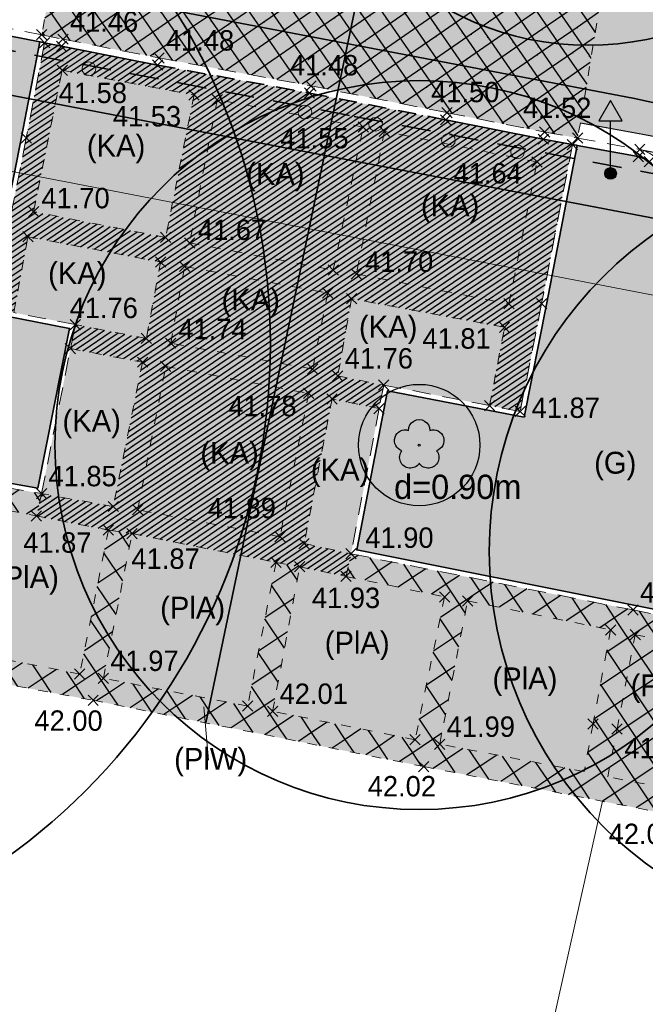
# Model space of a CAD drawing. Extents: x 353221 to 353633, y 5707812 to 5707954.
# Tile 12 of 35: x 353434 to 353447, y 5707860 to 5707880. Entities that reach past the tile are written whole.
import ezdxf

# ---------------------------------------------------------------- set-up
doc = ezdxf.new("R2010")
doc.units = 0
doc.header["$MEASUREMENT"] = 0
for name, pattern in [('LINE_LT_5', [1, 0.6, -0.4]), ('LINE_LT_6', [0.62, 0.37, -0.25]), ('LINE_LT_7', [0.45, 0.2, -0.25])]:
    doc.linetypes.add(name, pattern=pattern)
for name, color, linetype in [('ALK', 7, 'Continuous'), ('Beschriftung-Punkte', 7, 'Continuous'), ('Bordstein', 7, 'Continuous'), ('Bordstein_abgesenkt', 7, 'Continuous'), ('Bäume', 7, 'Continuous'), ('Einbauten', 7, 'Continuous'), ('Hinweistext_Baum', 7, 'Continuous'), ('Oberfläche', 7, 'Continuous'), ('Punkte_Geh- und Radweg', 7, 'Continuous'), ('Punkte_OK-Bordstein', 7, 'Continuous'), ('Punkte_UK-Bordstein', 7, 'Continuous'), ('Rinne', 7, 'Continuous'), ('Topographie', 7, 'Continuous'), ('Verkehrszeichen', 7, 'Continuous'), ('Vers-Fernwärme', 7, 'Continuous'), ('Vers-Gas', 7, 'Continuous'), ('ZL_Linien', 7, 'Continuous'), ('ZZF_Asphalt', 7, 'Continuous'), ('ZZF_Betongroßpflaster', 7, 'Continuous'), ('ZZF_Betonkleinpflaster', 7, 'Continuous'), ('ZZF_Betonplatten', 7, 'Continuous'), ('ZZF_Grünfläche', 7, 'Continuous'), ('ZZL_Zuweisungslinie Flächen', 7, 'Continuous')]:
    doc.layers.add(name, color=color, linetype=linetype)
doc.styles.add('2009', font='txt', dxfattribs={"height": 1})
doc.styles.add('2307', font='txt', dxfattribs={"height": 1})
doc.styles.add('59', font='txt', dxfattribs={"height": 1})

# ---------------------------------------------------------------- blocks, each defined once
blk = doc.blocks.new('609')
at = {"color": 7, "lineweight": 25, "true_color": 0xffffff}
for p, q in [((0, 0), (-0.53033, 0.53033)), ((-0.53033, -0.53033), (0.53033, 0.53033)), ((0, 0), (0.53033, -0.53033))]:
    blk.add_line(p, q, dxfattribs=at)
blk = doc.blocks.new('2150')
at = {"true_color": 0x000000}
h = blk.add_hatch(color=18, dxfattribs=at)
edge = h.paths.add_edge_path(flags=0)
edge.add_arc((0, 0), 0.375, 0, 360)
at = {"color": 7, "lineweight": 13, "true_color": 0xffffff}
blk.add_circle((0, 0), 0.375, dxfattribs=at)
blk = doc.blocks.new('90024')
at = {"color": 3, "lineweight": 25, "true_color": 0x00ff00}
blk.add_lwpolyline([(-0.440994, 0.606651, -1.005342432), (0.440994, 0.606651, -0.999998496), (0.713109, -0.232323, -1.043504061), (0, -0.75, -1.043504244), (-0.713109, -0.232323, -0.999998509), (-0.440994, 0.606651)], format="xyb", close=True, dxfattribs=at)
blk.add_circle((0, 0), 0.039, dxfattribs=at)
blk = doc.blocks.new('90012')
at = {"true_color": 0x000000}
blk.add_hatch(color=18, dxfattribs=at).paths.add_polyline_path([(0.962788, 4.332544), (-0.962788, 4.33254), (0, 6.000144)])
h = blk.add_hatch(color=18, dxfattribs=at)
edge = h.paths.add_edge_path(flags=0)
edge.add_arc((0, 0), 0.481396, 0, 360)
h = blk.add_hatch(color=18, dxfattribs=at)
edge = h.paths.add_edge_path(flags=0)
edge.add_arc((0, 0), 0.481396, 0, 360)
at = {"color": 7, "lineweight": 25, "true_color": 0xffffff}
for p, q in [((0, 6.000144), (-0.962788, 4.33254)), ((0, 6.000144), (-0.962788, 4.33254)), ((0.962788, 4.332544), (0, 6.000144)), ((0.962788, 4.332544), (0, 6.000144)), ((-0.962788, 4.33254), (0.962788, 4.332544)), ((-0.962788, 4.33254), (0.962788, 4.332544)), ((0, 0.481396), (0, 4.33254)), ((0, 0.481396), (0, 4.33254))]:
    blk.add_line(p, q, dxfattribs=at)
blk.add_circle((0, 0), 0.481396, dxfattribs=at)
blk.add_circle((0, 0), 0.481396, dxfattribs=at)

msp = doc.modelspace()

# ---------------------------------------------------------------- hatches: boundary and pattern name
at = {"layer": 'ZZF_Asphalt', "true_color": 0xffff78}
msp.add_hatch(color=51, dxfattribs=at).paths.add_polyline_path([(353515.998, 5707870.943), (353515.969, 5707870.785), (353514.214, 5707871.118), (353511.29, 5707871.667), (353509.518, 5707871.977), (353508.246, 5707872.242), (353505.305, 5707872.778), (353504.888, 5707872.871), (353502.77, 5707873.276), (353498.264, 5707874.113), (353497.211, 5707874.29), (353495.561, 5707874.63), (353491.644, 5707875.412), (353487.428, 5707876.157), (353485.592, 5707876.494), (353484.179, 5707876.85), (353481.838, 5707877.292), (353478.897, 5707877.862), (353477.406, 5707878.111), (353476.65, 5707878.28), (353473.431, 5707878.924), (353469.725, 5707879.603), (353467.828, 5707879.984), (353463.534, 5707880.821), (353460.286, 5707881.473), (353457.304, 5707882.042), (353454.451, 5707882.564), (353453.389, 5707882.752), (353452.417, 5707882.951), (353450.665, 5707883.328), (353446.495, 5707884.144), (353445.9, 5707880.854), (353445.416, 5707877.917), (353446.699, 5707877.682), (353450.94, 5707876.864), (353454.295, 5707876.227), (353455.8, 5707875.928), (353459.651, 5707875.166), (353466.48, 5707873.844), (353473.728, 5707872.437), (353481.856, 5707870.867), (353485.108, 5707870.236), (353489.506, 5707869.372), (353494.189, 5707868.45), (353495.02, 5707868.296), (353494.991, 5707868.138), (353499.941, 5707867.218), (353504.25, 5707866.404), (353509.963, 5707865.345), (353515.207, 5707864.458), (353519.367, 5707863.747), (353523.963, 5707862.973), (353524.807, 5707862.834), (353527.276, 5707862.425), (353528.135, 5707865.445), (353528.999, 5707868.996), (353530.137, 5707873.322), (353531.414, 5707879.283), (353527.93, 5707881.478, 0.024185), (353527.213, 5707879.224, 0.028069), (353526.992, 5707878.043, -0.043009), (353526.729, 5707876.824, -0.043371), (353526.109, 5707875.279, -0.0263), (353525.507, 5707874.315, -0.042352), (353524.505, 5707873.06, -0.053636), (353523.192, 5707871.957, -0.063956), (353521.348, 5707871.036, -0.061246), (353519.342, 5707870.617, -0.069201), (353517.143, 5707870.738)])
at = {"layer": 'ZZF_Betongroßpflaster', "true_color": 0xffafc8}
msp.add_hatch(color=231, dxfattribs=at).paths.add_polyline_path([(353434.386, 5707880.043), (353434.325, 5707879.729), (353434.763, 5707879.638), (353436.74, 5707879.252), (353439.867, 5707878.677), (353442.673, 5707878.125), (353444.681, 5707877.727), (353445.358, 5707877.603), (353445.416, 5707877.917), (353445.9, 5707880.854), (353446.495, 5707884.144), (353446.525, 5707884.301), (353444.495, 5707884.674), (353442.539, 5707885.042), (353439.546, 5707885.628), (353437.636, 5707885.969), (353435.533, 5707886.4), (353434.9, 5707882.885)])
at = {"layer": 'ZZF_Betongroßpflaster', "true_color": 0x00ff00}
h = msp.add_hatch(dxfattribs=at)
h.set_pattern_fill('STRATIS_AreaStyle_Complicate120', color=3, style=0, pattern_type=2)
h.set_pattern_definition([(-145.4193, (353434.325, 5707886.40014), (-0.09591, -0.521585), [0, 0, 1])])
h.paths.add_polyline_path([(353434.386, 5707880.043), (353434.325, 5707879.729), (353434.763, 5707879.638), (353436.74, 5707879.252), (353439.867, 5707878.677), (353442.673, 5707878.125), (353444.681, 5707877.727), (353445.358, 5707877.603), (353445.416, 5707877.917), (353445.9, 5707880.854), (353446.495, 5707884.144), (353446.525, 5707884.301), (353444.495, 5707884.674), (353442.539, 5707885.042), (353439.546, 5707885.628), (353437.636, 5707885.969), (353435.533, 5707886.4), (353434.9, 5707882.885)])
h = msp.add_hatch(dxfattribs=at)
h.set_pattern_fill('STRATIS_AreaStyle_Complicate121', color=3, style=0, pattern_type=2)
h.set_pattern_definition([(-55.4193, (353434.325, 5707886.40014), (0.521585, -0.09591), [0, 0, 1])])
h.paths.add_polyline_path([(353434.386, 5707880.043), (353434.325, 5707879.729), (353434.763, 5707879.638), (353436.74, 5707879.252), (353439.867, 5707878.677), (353442.673, 5707878.125), (353444.681, 5707877.727), (353445.358, 5707877.603), (353445.416, 5707877.917), (353445.9, 5707880.854), (353446.495, 5707884.144), (353446.525, 5707884.301), (353444.495, 5707884.674), (353442.539, 5707885.042), (353439.546, 5707885.628), (353437.636, 5707885.969), (353435.533, 5707886.4), (353434.9, 5707882.885)])
at = {"layer": 'ZZF_Betonkleinpflaster', "true_color": 0x000000}
h = msp.add_hatch(color=18, dxfattribs=at)
h.paths.add_polyline_path([(353435.7, 5707869.537), (353436.185, 5707869.464), (353439.151, 5707868.871), (353439.637, 5707868.78), (353440.593, 5707868.583), (353440.695, 5707869.048), (353439.729, 5707869.259), (353440.304, 5707872.236), (353441.273, 5707872.037), (353441.367, 5707872.521), (353440.421, 5707872.709), (353440.705, 5707874.296), (353443.854, 5707873.708), (353443.547, 5707872.099), (353444.177, 5707871.977), (353444.618, 5707874.195), (353445.253, 5707877.469), (353444.653, 5707877.58), (353442.644, 5707877.978), (353439.839, 5707878.53), (353436.712, 5707879.105), (353434.733, 5707879.491), (353434.385, 5707879.563), (353434.009, 5707877.605), (353433.544, 5707875.282), (353432.455, 5707875.535), (353432.309, 5707875.501), (353432.081, 5707874.572), (353432.05, 5707874.415), (353433.277, 5707874.153), (353433.267, 5707874.104), (353433.752, 5707874.01), (353434.043, 5707875.573), (353436.773, 5707875.052), (353436.479, 5707873.481), (353435.017, 5707873.765), (353434.918, 5707873.271), (353436.402, 5707872.991), (353435.798, 5707870.021), (353434.322, 5707870.286), (353434.217, 5707869.826)])
h.paths.add_polyline_path([(353437.462, 5707878.49), (353436.877, 5707875.557), (353434.159, 5707876.088), (353434.748, 5707878.997)])
at = {"layer": 'ZZF_Betonkleinpflaster', "true_color": 0xff0000}
h = msp.add_hatch(dxfattribs=at)
h.set_pattern_fill('STRATIS_AreaStyle_Complicate126', color=1, style=0, pattern_type=2)
h.set_pattern_definition([(34.02846, (353432.05, 5707879.56341), (0.0269155, 0.13883644), [0, 0, 1])])
h.paths.add_polyline_path([(353435.7, 5707869.537), (353436.185, 5707869.464), (353439.151, 5707868.871), (353439.637, 5707868.78), (353440.593, 5707868.583), (353440.695, 5707869.048), (353439.729, 5707869.259), (353440.304, 5707872.236), (353441.273, 5707872.037), (353441.367, 5707872.521), (353440.421, 5707872.709), (353440.705, 5707874.296), (353443.854, 5707873.708), (353443.547, 5707872.099), (353444.177, 5707871.977), (353444.618, 5707874.195), (353445.253, 5707877.469), (353444.653, 5707877.58), (353442.644, 5707877.978), (353439.839, 5707878.53), (353436.712, 5707879.105), (353434.733, 5707879.491), (353434.385, 5707879.563), (353434.009, 5707877.605), (353433.544, 5707875.282), (353432.455, 5707875.535), (353432.309, 5707875.501), (353432.081, 5707874.572), (353432.05, 5707874.415), (353433.277, 5707874.153), (353433.267, 5707874.104), (353433.752, 5707874.01), (353434.043, 5707875.573), (353436.773, 5707875.052), (353436.479, 5707873.481), (353435.017, 5707873.765), (353434.918, 5707873.271), (353436.402, 5707872.991), (353435.798, 5707870.021), (353434.322, 5707870.286), (353434.217, 5707869.826)])
h.paths.add_polyline_path([(353437.462, 5707878.49), (353436.877, 5707875.557), (353434.159, 5707876.088), (353434.748, 5707878.997)])
at = {"layer": 'ZZF_Betonkleinpflaster', "true_color": 0x7d7d7d}
for points in [[(353437.462, 5707878.49), (353436.877, 5707875.557), (353434.159, 5707876.088), (353434.748, 5707878.997)], [(353437.941, 5707878.392), (353437.37, 5707875.446), (353440.327, 5707874.887), (353440.945, 5707877.829)], [(353441.383, 5707877.739), (353440.805, 5707874.807), (353443.945, 5707874.192), (353444.524, 5707877.112)], [(353435.017, 5707873.765), (353433.752, 5707874.01), (353434.043, 5707875.573), (353436.773, 5707875.052), (353436.479, 5707873.481)], [(353436.982, 5707873.382), (353437.269, 5707874.96), (353440.214, 5707874.412), (353439.904, 5707872.85)], [(353441.367, 5707872.521), (353443.547, 5707872.099), (353443.854, 5707873.708), (353440.705, 5707874.296), (353440.421, 5707872.709)], [(353434.322, 5707870.286), (353434.918, 5707873.271), (353436.402, 5707872.991), (353435.798, 5707870.021)], [(353436.88, 5707872.904), (353439.821, 5707872.35), (353439.232, 5707869.398), (353436.303, 5707869.953)], [(353440.695, 5707869.048), (353441.273, 5707872.037), (353440.304, 5707872.236), (353439.729, 5707869.259)]]:
    msp.add_hatch(color=8, dxfattribs=at).paths.add_polyline_path(points)
at = {"layer": 'ZZF_Betonplatten', "true_color": 0x96c8ff}
h = msp.add_hatch(color=151, dxfattribs=at)
h.paths.add_polyline_path([(353440.593, 5707868.583), (353440.695, 5707869.048), (353446.5, 5707867.892), (353452.067, 5707866.784), (353453.038, 5707866.591), (353453.426, 5707868.631), (353453.914, 5707868.518), (353453.536, 5707866.539), (353454.347, 5707866.384), (353456.529, 5707865.967), (353456.978, 5707868.444), (353457.476, 5707868.348), (353457.108, 5707866.341), (353456.24, 5707861.908), (353452.798, 5707862.598), (353452.3, 5707862.679), (353449.358, 5707863.253), (353448.838, 5707863.359), (353447.171, 5707863.702), (353442.191, 5707864.67), (353435.385, 5707866.033), (353432.043, 5707866.652), (353431.558, 5707866.755), (353431.619, 5707867.041), (353432.051, 5707869.184), (353432.368, 5707870.63), (353434.322, 5707870.286), (353434.217, 5707869.826), (353432.746, 5707870.113), (353432.147, 5707867.154), (353435.11, 5707866.573), (353435.7, 5707869.537), (353436.185, 5707869.464), (353435.596, 5707866.485), (353438.567, 5707865.915), (353439.151, 5707868.871), (353439.637, 5707868.78), (353439.08, 5707865.807), (353442.014, 5707865.223), (353442.62, 5707868.161)])
h.paths.add_polyline_path([(353445.494, 5707864.565), (353442.521, 5707865.13), (353443.094, 5707868.079), (353446.038, 5707867.482), (353445.677, 5707865.548)])
at = {"layer": 'ZZF_Betonplatten', "true_color": 0x00ffff}
h = msp.add_hatch(dxfattribs=at)
h.set_pattern_fill('STRATIS_AreaStyle_Complicate145', color=4, style=0, pattern_type=2)
h.set_pattern_definition([(-146.2625, (353431.55783, 5707870.63), (-0.138101, -0.69349), [0, 0, 1])])
h.paths.add_polyline_path([(353440.593, 5707868.583), (353440.695, 5707869.048), (353446.5, 5707867.892), (353452.067, 5707866.784), (353453.038, 5707866.591), (353453.426, 5707868.631), (353453.914, 5707868.518), (353453.536, 5707866.539), (353454.347, 5707866.384), (353456.529, 5707865.967), (353456.978, 5707868.444), (353457.476, 5707868.348), (353457.108, 5707866.341), (353456.24, 5707861.908), (353452.798, 5707862.598), (353452.3, 5707862.679), (353449.358, 5707863.253), (353448.838, 5707863.359), (353447.171, 5707863.702), (353442.191, 5707864.67), (353435.385, 5707866.033), (353432.043, 5707866.652), (353431.558, 5707866.755), (353431.619, 5707867.041), (353432.051, 5707869.184), (353432.368, 5707870.63), (353434.322, 5707870.286), (353434.217, 5707869.826), (353432.746, 5707870.113), (353432.147, 5707867.154), (353435.11, 5707866.573), (353435.7, 5707869.537), (353436.185, 5707869.464), (353435.596, 5707866.485), (353438.567, 5707865.915), (353439.151, 5707868.871), (353439.637, 5707868.78), (353439.08, 5707865.807), (353442.014, 5707865.223), (353442.62, 5707868.161)])
h.paths.add_polyline_path([(353445.494, 5707864.565), (353442.521, 5707865.13), (353443.094, 5707868.079), (353446.038, 5707867.482), (353445.677, 5707865.548)])
h = msp.add_hatch(dxfattribs=at)
h.set_pattern_fill('STRATIS_AreaStyle_Complicate146', color=4, style=0, pattern_type=2)
h.set_pattern_definition([(-236.2625, (353431.55783, 5707870.63), (-0.69349, 0.138101), [0, 0, 1])])
h.paths.add_polyline_path([(353440.593, 5707868.583), (353440.695, 5707869.048), (353446.5, 5707867.892), (353452.067, 5707866.784), (353453.038, 5707866.591), (353453.426, 5707868.631), (353453.914, 5707868.518), (353453.536, 5707866.539), (353454.347, 5707866.384), (353456.529, 5707865.967), (353456.978, 5707868.444), (353457.476, 5707868.348), (353457.108, 5707866.341), (353456.24, 5707861.908), (353452.798, 5707862.598), (353452.3, 5707862.679), (353449.358, 5707863.253), (353448.838, 5707863.359), (353447.171, 5707863.702), (353442.191, 5707864.67), (353435.385, 5707866.033), (353432.043, 5707866.652), (353431.558, 5707866.755), (353431.619, 5707867.041), (353432.051, 5707869.184), (353432.368, 5707870.63), (353434.322, 5707870.286), (353434.217, 5707869.826), (353432.746, 5707870.113), (353432.147, 5707867.154), (353435.11, 5707866.573), (353435.7, 5707869.537), (353436.185, 5707869.464), (353435.596, 5707866.485), (353438.567, 5707865.915), (353439.151, 5707868.871), (353439.637, 5707868.78), (353439.08, 5707865.807), (353442.014, 5707865.223), (353442.62, 5707868.161)])
h.paths.add_polyline_path([(353445.494, 5707864.565), (353442.521, 5707865.13), (353443.094, 5707868.079), (353446.038, 5707867.482), (353445.677, 5707865.548)])
at = {"layer": 'ZZF_Betonplatten', "true_color": 0x96c8ff}
for points in [[(353434.217, 5707869.826), (353435.7, 5707869.537), (353435.11, 5707866.573), (353432.147, 5707867.154), (353432.746, 5707870.113)], [(353436.185, 5707869.464), (353439.151, 5707868.871), (353438.567, 5707865.915), (353435.596, 5707866.485)], [(353439.637, 5707868.78), (353440.593, 5707868.583), (353442.62, 5707868.161), (353442.014, 5707865.223), (353439.08, 5707865.807)], [(353445.494, 5707864.565), (353442.521, 5707865.13), (353443.094, 5707868.079), (353446.038, 5707867.482), (353445.677, 5707865.548)], [(353448.941, 5707863.878), (353445.981, 5707864.459), (353446.171, 5707865.441), (353446.546, 5707867.383), (353449.524, 5707866.799), (353449.308, 5707865.851), (353447.84, 5707866.133), (353447.774, 5707865.648), (353449.22, 5707865.333)]]:
    msp.add_hatch(color=151, dxfattribs=at).paths.add_polyline_path(points)
at = {"layer": 'ZZF_Grünfläche', "true_color": 0xa0ffa0}
for points in [[(353432.43, 5707875.644), (353433.466, 5707875.403), (353433.911, 5707877.624), (353434.287, 5707879.584), (353432.733, 5707879.887, 0.217039), (353432.039, 5707879.749, 0.131212), (353431.758, 5707879.415, 0.158225), (353431.703, 5707878.762)], [(353452.616, 5707870.328), (353452.333, 5707868.807), (353451.987, 5707866.902), (353446.52, 5707867.99), (353440.812, 5707869.127), (353441.446, 5707872.404), (353444.256, 5707871.86), (353444.716, 5707874.176), (353445.351, 5707877.451), (353446.609, 5707877.221, -0.099956), (353446.837, 5707877.114, -0.184867), (353447.067, 5707876.734), (353448.06, 5707871.184), (353448.217, 5707871.155), (353451.181, 5707870.611)], [(353433.246, 5707874.006), (353434.899, 5707873.686), (353434.243, 5707870.401), (353432.386, 5707870.728), (353429.468, 5707871.285), (353426.962, 5707871.762), (353424.105, 5707872.305), (353424.801, 5707875.65), (353428.641, 5707874.902), (353432.021, 5707874.268)]]:
    msp.add_hatch(color=81, dxfattribs=at).paths.add_polyline_path(points)

# ---------------------------------------------------------------- linework, layer by layer
at = {"layer": 'ALK', "color": 1, "lineweight": 18, "true_color": 0xff0000}
for points in [[(353514.114, 5707871.159), (353516.874, 5707873.934), (353491.369, 5707878.939), (353426.952, 5707891.299), (353369.702, 5707902.282), (353367.201, 5707889.688), (353368.812, 5707889.344), (353370.97, 5707888.946), (353379.936, 5707887.294), (353449.799, 5707873.812), (353499.299, 5707864.265), (353500.536, 5707864.026), (353504.883, 5707863.188), (353505.949, 5707862.982), (353514.114, 5707871.159)], [(353502.648, 5707859.675), (353505.949, 5707862.982), (353504.883, 5707863.188), (353500.536, 5707864.026), (353499.299, 5707864.265), (353449.799, 5707873.812), (353379.936, 5707887.294), (353375.492, 5707864.374), (353375.391, 5707863.852), (353372.491, 5707848.918), (353364.117, 5707832.537), (353360.393, 5707825.253), (353394.393, 5707818.738), (353396.15, 5707827.844), (353396.978, 5707832.144), (353402.108, 5707858.706), (353430.908, 5707853.166), (353437.38, 5707851.921), (353446.184, 5707849.46), (353484.965, 5707841.961), (353490.341, 5707847.346), (353502.648, 5707859.675)]]:
    msp.add_lwpolyline(points, close=True, dxfattribs=at)
at = {"layer": 'Bordstein', "color": 1, "linetype": 'LINE_LT_6', "lineweight": 13, "true_color": 0xff0000}
for p, q in [((353432.764, 5707880.034, 41.448), (353434.325, 5707879.729, 41.458)), ((353445.358, 5707877.603, 41.514), (353446.64, 5707877.368, 41.51)), ((353435.017, 5707873.765, 41.756), (353433.752, 5707874.01, 41.767)), ((353434.918, 5707873.271, 41.778), (353435.017, 5707873.765, 41.756)), ((353434.322, 5707870.286, 41.85), (353434.918, 5707873.271, 41.778)), ((353441.367, 5707872.521, 41.788), (353441.273, 5707872.037, 41.814)), ((353443.547, 5707872.099, 41.847), (353441.367, 5707872.521, 41.788)), ((353441.273, 5707872.037, 41.814), (353440.695, 5707869.048, 41.903)), ((353432.368, 5707870.63, 41.819), (353434.322, 5707870.286, 41.85))]:
    msp.add_line(p, q, dxfattribs=at)
at = {"layer": 'Bordstein', "color": 1, "lineweight": 35, "true_color": 0xff0000}
for points in [[(353432.43, 5707875.644), (353431.703, 5707878.762, -0.158226), (353431.758, 5707879.415, -0.131213), (353432.039, 5707879.749, -0.217039), (353432.733, 5707879.887), (353434.287, 5707879.584)], [(353445.351, 5707877.451), (353446.609, 5707877.221, -0.099956), (353446.837, 5707877.114, -0.184867), (353447.067, 5707876.734), (353448.06, 5707871.184), (353448.217, 5707871.155)]]:
    msp.add_lwpolyline(points, format="xyb", dxfattribs=at)
at = {"layer": 'Bordstein', "color": 1, "linetype": 'LINE_LT_6', "lineweight": 13, "true_color": 0xff0000}
msp.add_lwpolyline([(353446.64, 5707877.368, -0.101937), (353446.927, 5707877.233, -0.049729), (353447.039, 5707877.128)], format="xyb", dxfattribs=at)
at = {"layer": 'Bordstein', "color": 1, "lineweight": 35, "true_color": 0xff0000}
for points in [[(353434.287, 5707879.584, 41.568), (353433.911, 5707877.624, 41.651), (353433.466, 5707875.403, 41.746), (353432.43, 5707875.644, 41.72)], [(353434.287, 5707879.584, 41.568), (353434.295, 5707879.582, 0), (353434.385, 5707879.563, 41.568)], [(353434.385, 5707879.563, 41.568), (353434.733, 5707879.491, 41.571), (353436.712, 5707879.105, 41.501)], [(353442.644, 5707877.978, 41.521), (353444.653, 5707877.58, 41.616), (353445.253, 5707877.469, 41.615)], [(353452.616, 5707870.328, 41.858), (353452.333, 5707868.807, 41.905), (353451.987, 5707866.902, 41.968), (353446.52, 5707867.99, 41.93), (353440.812, 5707869.127, 41.903), (353441.446, 5707872.404, 41.788), (353444.256, 5707871.86, 41.869), (353444.716, 5707874.176, 41.774), (353445.351, 5707877.451, 41.615)], [(353445.253, 5707877.469, 41.615), (353445.331, 5707877.455, 0), (353445.351, 5707877.451, 41.615)], [(353424.801, 5707875.65, 41.68), (353424.105, 5707872.305, 41.849), (353426.962, 5707871.762, 41.833), (353429.468, 5707871.285, 41.832), (353432.386, 5707870.728, 41.819), (353434.243, 5707870.401, 41.85), (353434.899, 5707873.686, 41.756), (353433.246, 5707874.006, 41.792)]]:
    msp.add_polyline3d(points, dxfattribs=at)
at = {"layer": 'Bordstein', "color": 1, "linetype": 'LINE_LT_6', "lineweight": 13, "true_color": 0xff0000}
for points in [[(353434.385, 5707879.563, 41.568), (353434.009, 5707877.605, 41.651), (353433.544, 5707875.282, 41.746), (353432.455, 5707875.535, 41.721)], [(353434.325, 5707879.729, 41.458), (353434.763, 5707879.638, 41.461), (353436.74, 5707879.252, 41.476), (353439.867, 5707878.677, 41.483), (353442.673, 5707878.125, 41.501), (353444.681, 5707877.727, 41.524), (353445.358, 5707877.603, 41.514)], [(353445.253, 5707877.469, 41.615), (353444.618, 5707874.195, 41.774), (353444.177, 5707871.977, 41.869), (353443.547, 5707872.099, 41.847)], [(353440.695, 5707869.048, 41.903), (353446.5, 5707867.892, 41.93), (353452.067, 5707866.784, 41.968)]]:
    msp.add_polyline3d(points, dxfattribs=at)
at = {"layer": 'Bordstein_abgesenkt', "color": 1, "linetype": 'LINE_LT_6', "lineweight": 35, "true_color": 0xff0000}
msp.add_polyline3d([(353436.712, 5707879.105, 41.501), (353439.839, 5707878.53, 41.493), (353442.644, 5707877.978, 41.521)], dxfattribs=at)
at = {"layer": 'Bäume', "color": 3, "lineweight": 35, "true_color": 0x00ff00}
for centre, radius in [((353445.577, 5707885.511), 6), ((353426.034, 5707873.364), 13), ((353442.099, 5707871.285), 7.5), ((353451.541, 5707869.093), 8)]:
    msp.add_circle(centre, radius, dxfattribs=at)
at = {"layer": 'Bäume', "color": 3, "lineweight": 25, "true_color": 0x00ff00}
msp.add_circle((353442.099, 5707871.285), 1.25, dxfattribs=at)
at = {"layer": 'Rinne', "color": 1, "lineweight": 25, "true_color": 0xff0000}
for points in [[(353445.416, 5707877.917, 41.514), (353446.699, 5707877.682, 41.51), (353450.94, 5707876.864, 41.535), (353454.295, 5707876.227, 41.549), (353455.8, 5707875.928, 41.56), (353459.651, 5707875.166, 41.589), (353466.48, 5707873.844, 41.625), (353473.728, 5707872.437, 41.663), (353481.856, 5707870.867, 41.708), (353485.108, 5707870.236, 41.695), (353489.506, 5707869.372, 41.684), (353494.189, 5707868.45, 41.791), (353495.02, 5707868.296, 41.829)], [(353446.64, 5707877.368, 41.51), (353450.88, 5707876.55, 41.535), (353454.234, 5707875.913, 41.549), (353455.738, 5707875.614, 41.56), (353459.59, 5707874.852, 41.589), (353466.419, 5707873.53, 41.625), (353473.667, 5707872.123, 41.663), (353481.795, 5707870.553, 41.708), (353485.047, 5707869.922, 41.695)]]:
    msp.add_polyline3d(points, dxfattribs=at)
at = {"layer": 'Topographie', "color": 1, "linetype": 'LINE_LT_7', "lineweight": 13, "true_color": 0xff0000}
for p, q in [((353434.386, 5707880.043, 41.458), (353434.325, 5707879.729, 41.458)), ((353445.416, 5707877.917, 41.514), (353445.358, 5707877.603, 41.514)), ((353434.322, 5707870.286, 41.85), (353434.217, 5707869.826, 41.865)), ((353434.217, 5707869.826, 41.865), (353435.7, 5707869.537, 41.865)), ((353435.7, 5707869.537, 41.865), (353436.185, 5707869.464, 41.869)), ((353436.185, 5707869.464, 41.869), (353439.151, 5707868.871, 41.893)), ((353440.593, 5707868.583, 41.929), (353440.695, 5707869.048, 41.903)), ((353439.151, 5707868.871, 41.893), (353439.637, 5707868.78, 41.9)), ((353439.637, 5707868.78, 41.9), (353440.593, 5707868.583, 41.929))]:
    msp.add_line(p, q, dxfattribs=at)
for points in [[(353446.495, 5707884.144, 41.48), (353445.9, 5707880.854, 41.613), (353445.416, 5707877.917, 41.514)], [(353433.752, 5707874.01, 41.767), (353434.043, 5707875.573, 41.707), (353436.773, 5707875.052, 41.683), (353436.479, 5707873.481, 41.737), (353435.017, 5707873.765, 41.756)], [(353443.547, 5707872.099, 41.847), (353443.854, 5707873.708, 41.805), (353440.705, 5707874.296, 41.712), (353440.421, 5707872.709, 41.764), (353441.367, 5707872.521, 41.788)], [(353434.918, 5707873.271, 41.778), (353436.402, 5707872.991, 41.759), (353435.798, 5707870.021, 41.85), (353434.322, 5707870.286, 41.85)], [(353441.273, 5707872.037, 41.814), (353440.304, 5707872.236, 41.786), (353439.729, 5707869.259, 41.891), (353440.695, 5707869.048, 41.903)], [(353435.7, 5707869.537, 41.865), (353435.11, 5707866.573, 41.949), (353432.147, 5707867.154, 41.961), (353432.746, 5707870.113, 41.858), (353434.217, 5707869.826, 41.865)], [(353439.151, 5707868.871, 41.893), (353438.567, 5707865.915, 42.014), (353435.596, 5707866.485, 41.97), (353436.185, 5707869.464, 41.869)], [(353440.593, 5707868.583, 41.929), (353442.62, 5707868.161, 41.934), (353442.014, 5707865.223, 41.994), (353439.08, 5707865.807, 42.009), (353439.637, 5707868.78, 41.9)], [(353431.619, 5707867.041, 41.955), (353431.558, 5707866.755, 41.969), (353432.043, 5707866.652, 41.965), (353435.385, 5707866.033, 41.998), (353442.191, 5707864.67, 42.02), (353447.171, 5707863.702, 42.018), (353448.838, 5707863.359, 42.019)]]:
    msp.add_polyline3d(points, dxfattribs=at)
for points in [[(353437.462, 5707878.49, 41.531), (353436.877, 5707875.557, 41.666), (353434.159, 5707876.088, 41.695), (353434.748, 5707878.997, 41.584), (353437.462, 5707878.49, 41.531)], [(353437.941, 5707878.392, 41.52), (353437.37, 5707875.446, 41.67), (353440.327, 5707874.887, 41.695), (353440.945, 5707877.829, 41.55), (353437.941, 5707878.392, 41.52)], [(353441.383, 5707877.739, 41.55), (353440.805, 5707874.807, 41.702), (353443.945, 5707874.192, 41.776), (353444.524, 5707877.112, 41.639), (353441.383, 5707877.739, 41.55)], [(353436.982, 5707873.382, 41.737), (353437.269, 5707874.96, 41.687), (353440.214, 5707874.412, 41.711), (353439.904, 5707872.85, 41.76), (353436.982, 5707873.382, 41.737)], [(353436.88, 5707872.904, 41.757), (353439.821, 5707872.35, 41.782), (353439.232, 5707869.398, 41.886), (353436.303, 5707869.953, 41.852), (353436.88, 5707872.904, 41.757)], [(353445.494, 5707864.565, 41.994), (353442.521, 5707865.13, 41.995), (353443.094, 5707868.079, 41.928), (353446.038, 5707867.482, 41.934), (353445.677, 5707865.548, 41.974), (353445.494, 5707864.565, 41.994)], [(353448.941, 5707863.878, 42.007), (353445.981, 5707864.459, 41.996), (353446.171, 5707865.441, 41.974), (353446.546, 5707867.383, 41.931), (353449.524, 5707866.799, 41.969), (353449.308, 5707865.851, 41.978), (353447.84, 5707866.133, 41.967), (353447.774, 5707865.648, 41.983), (353449.22, 5707865.333, 41.985), (353448.941, 5707863.878, 42.007)]]:
    msp.add_polyline3d(points, close=True, dxfattribs=at)
at = {"layer": 'Vers-Fernwärme', "color": 1, "linetype": 'LINE_LT_5', "lineweight": 35, "true_color": 0xff0000}
msp.add_lwpolyline([(353364.378, 5707892.66), (353376.963, 5707890.331), (353385.13, 5707888.815), (353390.111, 5707887.694), (353391.479, 5707887.441), (353393.741, 5707887.022), (353405.839, 5707884.783), (353417.701, 5707882.385), (353429.267, 5707880.247), (353440.76, 5707878.049), (353453.234, 5707875.662), (353464.826, 5707873.445), (353476.597, 5707871.091), (353488.446, 5707868.621), (353498.961, 5707866.414), (353501.384, 5707879.079), (353504.487, 5707878.463), (353516.631, 5707876.566), (353520.594, 5707875.712), (353524.805, 5707880.374), (353526.442, 5707882.33)], dxfattribs=at)
at = {"layer": 'Vers-Fernwärme', "color": 1, "lineweight": 35, "true_color": 0xff0000}
msp.add_lwpolyline([(353364.213, 5707891.775), (353376.799, 5707889.446), (353384.949, 5707887.934), (353389.93, 5707886.812), (353391.315, 5707886.556), (353393.577, 5707886.137), (353405.668, 5707883.9), (353417.53, 5707881.501), (353429.101, 5707879.363), (353440.591, 5707877.165), (353453.065, 5707874.778), (353464.653, 5707872.561), (353476.417, 5707870.209), (353488.261, 5707867.74), (353499.672, 5707865.345), (353502.097, 5707878.02), (353504.33, 5707877.577), (353516.466, 5707875.681), (353520.913, 5707874.723), (353525.484, 5707879.784), (353527.218, 5707881.854)], dxfattribs=at)
at = {"layer": 'Vers-Gas', "color": 30, "lineweight": 35, "true_color": 0xff8c28}
msp.add_line((353437.704, 5707865.569), (353443.743, 5707894.435), dxfattribs=at)
msp.add_lwpolyline([(353364.626, 5707893.985), (353364.917, 5707893.933), (353387.631, 5707889.729), (353390.268, 5707889.14), (353399.315, 5707887.465), (353411.114, 5707885.282), (353434.747, 5707880.675), (353446.533, 5707878.42), (353457.084, 5707876.097), (353458.852, 5707875.758), (353478.926, 5707872.122), (353502.401, 5707867.281), (353509.433, 5707865.731), (353509.96, 5707865.316), (353511.625, 5707864.973), (353527.231, 5707862.15)], dxfattribs=at)
at = {"layer": 'ZL_Linien', "color": 254, "lineweight": 13, "true_color": 0xdcdcdc}
msp.add_polyline3d([(353367.069, 5707886.694, 41.801), (353330.002, 5707894.384, 0), (353329.535, 5707891.512, 0), (353326.561, 5707873.432, 0), (353362.656, 5707866.303, 0), (353375.408, 5707863.786, 0), (353401.079, 5707858.92, 0), (353437.318, 5707851.904, 0), (353446.13, 5707849.458, 0), (353470.944, 5707844.675, 0), (353472.893, 5707842.141, 0), (353474.403, 5707839.792, 0), (353475.913, 5707828.047, 0), (353477.927, 5707831.403, 0), (353476.219, 5707843.658, 0), (353485.009, 5707841.963, 0), (353488.482, 5707845.489, 0), (353448.228, 5707854.054, 0), (353436.851, 5707855.785, 0), (353437.657, 5707858.752, 0), (353444.369, 5707857.242, 0), (353445.869, 5707863.955, 0)], dxfattribs=at)
at = {"layer": 'ZZL_Zuweisungslinie Flächen', "color": 7, "lineweight": 13, "true_color": 0xffffff}
msp.add_line((353437.758, 5707864.804), (353437.663, 5707865.898), dxfattribs=at)

# ---------------------------------------------------------------- block references
at = {"layer": 'Bäume', "xscale": 0.5, "yscale": 0.5, "zscale": 0.5}
msp.add_blockref('90024', (353442.099, 5707871.285, 41.933), dxfattribs=at)
at = {"layer": 'Einbauten', "xscale": 0.375, "yscale": 0.375, "zscale": 0.375}
for p in [(353435.297, 5707879.029, 41.571), (353439.744, 5707878.137, 41.511), (353441.2, 5707877.887, 41.549), (353442.7, 5707877.555, 41.567), (353444.122, 5707877.319, 41.606)]:
    msp.add_blockref('2150', p, dxfattribs=at)
at = {"layer": 'Punkte_Geh- und Radweg', "xscale": 0.2, "yscale": 0.2, "zscale": 0.2}
for p in [(353434.748, 5707878.997, 41.584), (353437.462, 5707878.49, 41.531), (353437.941, 5707878.392, 41.52), (353440.945, 5707877.829, 41.55), (353441.383, 5707877.739, 41.55), (353434.009, 5707877.605, 41.651), (353444.524, 5707877.112, 41.639), (353434.159, 5707876.088, 41.695), (353434.043, 5707875.573, 41.707), (353436.877, 5707875.557, 41.666), (353437.37, 5707875.446, 41.67), (353436.773, 5707875.052, 41.683), (353437.269, 5707874.96, 41.687), (353440.327, 5707874.887, 41.695), (353440.805, 5707874.807, 41.702), (353440.214, 5707874.412, 41.711), (353440.705, 5707874.296, 41.712), (353443.945, 5707874.192, 41.776), (353444.618, 5707874.195, 41.774), (353435.017, 5707873.765, 41.756), (353443.854, 5707873.708, 41.805), (353436.479, 5707873.481, 41.737), (353436.982, 5707873.382, 41.737), (353434.918, 5707873.271, 41.778), (353436.402, 5707872.991, 41.759), (353436.88, 5707872.904, 41.757), (353439.904, 5707872.85, 41.76), (353440.421, 5707872.709, 41.764), (353441.367, 5707872.521, 41.788), (353439.821, 5707872.35, 41.782), (353440.304, 5707872.236, 41.786), (353441.273, 5707872.037, 41.814), (353443.547, 5707872.099, 41.847), (353444.177, 5707871.977, 41.869), (353434.322, 5707870.286, 41.85), (353435.798, 5707870.021, 41.85), (353436.303, 5707869.953, 41.852), (353434.217, 5707869.826, 41.865), (353435.7, 5707869.537, 41.865), (353436.185, 5707869.464, 41.869), (353439.232, 5707869.398, 41.886), (353439.729, 5707869.259, 41.891), (353440.695, 5707869.048, 41.903), (353439.151, 5707868.871, 41.893), (353439.637, 5707868.78, 41.9), (353440.593, 5707868.583, 41.929), (353442.62, 5707868.161, 41.934), (353443.094, 5707868.079, 41.928), (353446.5, 5707867.892, 41.93), (353446.038, 5707867.482, 41.934), (353446.546, 5707867.383, 41.931), (353435.11, 5707866.573, 41.949), (353435.596, 5707866.485, 41.97), (353435.385, 5707866.033, 41.998), (353438.567, 5707865.915, 42.014), (353439.08, 5707865.807, 42.009), (353445.677, 5707865.548, 41.974), (353446.171, 5707865.441, 41.974), (353442.014, 5707865.223, 41.994), (353442.521, 5707865.13, 41.995), (353442.191, 5707864.67, 42.02)]:
    msp.add_blockref('609', p, dxfattribs=at)
at = {"layer": 'Punkte_OK-Bordstein', "xscale": 0.2, "yscale": 0.2, "zscale": 0.2}
for p in [(353434.385, 5707879.563, 41.568), (353434.733, 5707879.491, 41.571), (353436.712, 5707879.105, 41.501), (353439.839, 5707878.53, 41.493), (353442.644, 5707877.978, 41.521), (353444.653, 5707877.58, 41.616), (353445.253, 5707877.469, 41.615), (353446.609, 5707877.221, 41.632), (353446.837, 5707877.114, 41.648)]:
    msp.add_blockref('609', p, dxfattribs=at)
at = {"layer": 'Punkte_UK-Bordstein', "xscale": 0.2, "yscale": 0.2, "zscale": 0.2}
for p in [(353434.325, 5707879.729, 41.458), (353434.763, 5707879.638, 41.461), (353436.74, 5707879.252, 41.476), (353439.867, 5707878.677, 41.483), (353442.673, 5707878.125, 41.501), (353444.681, 5707877.727, 41.524), (353445.358, 5707877.603, 41.514), (353446.64, 5707877.368, 41.51)]:
    msp.add_blockref('609', p, dxfattribs=at)
at = {"layer": 'Verkehrszeichen', "xscale": 0.25, "yscale": 0.25, "zscale": 0.25}
msp.add_blockref('90012', (353446.037, 5707876.875, 41.642), dxfattribs=at)

# ---------------------------------------------------------------- texts
at = {"layer": 'Beschriftung-Punkte', "color": 7, "true_color": 0xffffff, "char_height": 0.42, "attachment_point": 1, "line_spacing_factor": 0.959981, "style": '59'}
for s, insert in [('41.46', (353434.906, 5707880.209)), ('41.48', (353436.883, 5707879.823)), ('41.48', (353439.437, 5707879.312)), ('41.58', (353434.676, 5707878.743)), ('41.50', (353442.343, 5707878.76)), ('41.52', (353444.237, 5707878.436)), ('41.53', (353435.79, 5707878.262)), ('41.55', (353439.238, 5707877.81)), ('41.64', (353442.806, 5707877.087)), ('41.70', (353434.32, 5707876.577)), ('41.67', (353437.542, 5707875.925)), ('41.70', (353440.982, 5707875.269)), ('41.76', (353434.9, 5707874.318)), ('41.74', (353437.139, 5707873.884)), ('41.81', (353442.164, 5707873.689)), ('41.76', (353440.564, 5707873.28)), ('41.78', (353438.167, 5707872.298)), ('41.87', (353444.412, 5707872.264)), ('41.85', (353434.465, 5707870.857)), ('41.89', (353437.742, 5707870.198)), ('41.87', (353433.945, 5707869.49)), ('41.90', (353440.988, 5707869.59)), ('41.87', (353436.173, 5707869.158)), ('41.93', (353446.643, 5707868.463)), ('41.93', (353439.888, 5707868.351)), ('41.97', (353435.739, 5707867.056)), ('42.01', (353439.223, 5707866.378)), ('42.00', (353434.176, 5707865.825)), ('41.99', (353442.664, 5707865.701)), ('41.97', (353446.323, 5707865.259)), ('42.02', (353441.038, 5707864.475)), ('42.02', (353445.998, 5707863.494))]:
    msp.add_mtext(s, dxfattribs=dict(at, insert=insert))
at = {"layer": 'Hinweistext_Baum', "color": 7, "true_color": 0xffffff, "insert": (353442.891, 5707870.422), "char_height": 0.5, "attachment_point": 5, "line_spacing_factor": 0.959981, "style": '2307'}
msp.add_mtext('d=0.90m', dxfattribs=at)
at = {"layer": 'Oberfläche', "color": 7, "true_color": 0xffffff, "char_height": 0.45, "attachment_point": 5, "line_spacing_factor": 0.959981, "style": '2009'}
for s, insert in [('(KA)', (353435.857, 5707877.377)), ('(KA)', (353439.136, 5707876.797)), ('(KA)', (353442.735, 5707876.148)), ('(KA)', (353435.059, 5707874.756)), ('(KA)', (353438.63, 5707874.212)), ('(KA)', (353441.459, 5707873.655)), ('(KA)', (353435.355, 5707871.717)), ('(KA)', (353438.193, 5707871.059)), ('(G)', (353446.134, 5707870.854)), ('(KA)', (353440.468, 5707870.713)), ('(PlA)', (353434.011, 5707868.5)), ('(PlA)', (353437.433, 5707867.871)), ('(PlA)', (353440.821, 5707867.153)), ('(PlA)', (353444.275, 5707866.416)), ('(PlA)', (353447.119, 5707866.272)), ('(PlW)', (353437.804, 5707864.76))]:
    msp.add_mtext(s, dxfattribs=dict(at, insert=insert))

doc.saveas('drawing.dxf')
